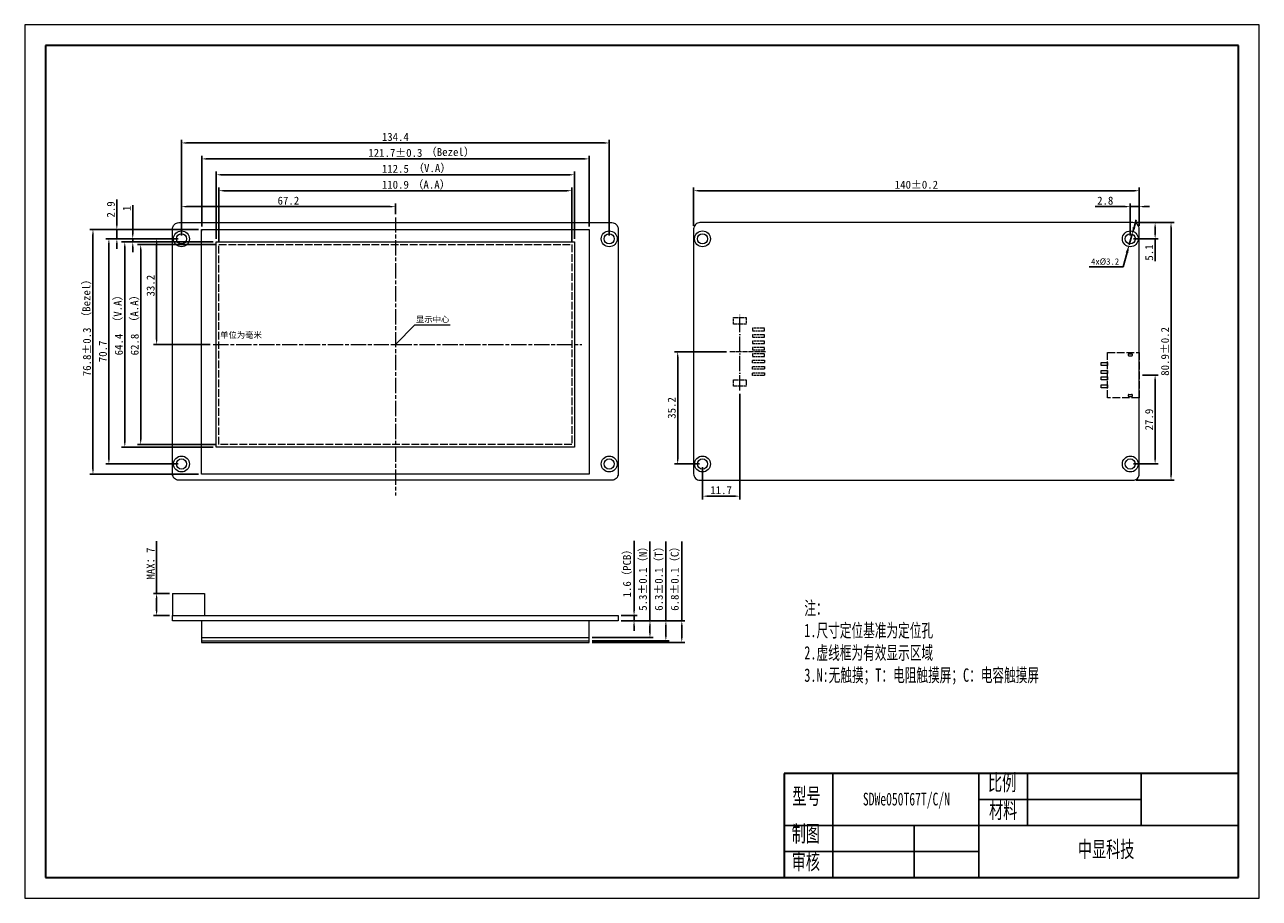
# Model space of a CAD drawing. Header units: millimetres. Extents: x 718 to 1106, y -3175 to -2901.
import ezdxf

# ---------------------------------------------------------------- set-up
doc = ezdxf.new("R2010")
doc.units = ezdxf.units.MM
doc.header["$LTSCALE"] = 0.2
for name, pattern in [('ACAD_ISO02W100', [15, 12, -3]), ('ACAD_ISO04W100', [30, 24, -3, 0, -3]), ('ACAD_ISO08W100', [36, 24, -3, 6, -3])]:
    doc.linetypes.add(name, pattern=pattern)
for name, color, linetype, lineweight in [('thick', 7, 'Continuous', 30), ('粗实线层', 7, 'Continuous', 35), ('细实线层', 7, 'Continuous', 18)]:
    doc.layers.add(name, color=color, linetype=linetype, lineweight=lineweight)
doc.layers.add('thin', color=7, linetype='Continuous')
doc.layers.add('虚线', color=7, linetype='ACAD_ISO02W100')
doc.styles.add('机械字体', font='txt', dxfattribs={"width": 0.67, "height": 5})
doc.dimstyles.new('ISO-25', dxfattribs={"dimtxt": 2.5, "dimasz": 1.6, "dimexe": 1, "dimexo": 1, "dimtad": 1, "dimtoh": 1, "dimdec": 1, "dimdsep": 46, "dimtxsty": 'Standard', "dimcen": 2.5, "dimadec": 0, "dimazin": 0, "dimtfac": 1, "dimtdec": 1, "dimtmove": 0, "dimatfit": 3, "dimfxl": 1, "dimlwd": -1, "dimlwe": -1, "dimarcsym": 0})
doc.dimstyles.new('副本 (2)ISO-25', dxfattribs={"dimtxt": 2.5, "dimasz": 1.6, "dimexe": 1, "dimexo": 1, "dimtad": 1, "dimdsep": 46, "dimtxsty": 'Standard', "dimcen": 2.5, "dimadec": 0, "dimazin": 0, "dimtfac": 1, "dimtmove": 0, "dimatfit": 3, "dimfxl": 1, "dimlwd": -1, "dimlwe": -1, "dimarcsym": 0})
doc.dimstyles.new('副本ISO-25', dxfattribs={"dimtxt": 2.5, "dimasz": 2.5, "dimexe": 1.25, "dimexo": 1, "dimtad": 1, "dimtoh": 1, "dimdsep": 46, "dimtxsty": 'Standard', "dimcen": 2.5, "dimadec": 0, "dimazin": 0, "dimtfac": 1, "dimtmove": 0, "dimatfit": 3, "dimfxl": 1, "dimarcsym": 0})

# ---------------------------------------------------------------- blocks, each defined once
blk = doc.blocks.new('*X43')
at = {"layer": '粗实线层'}
for p, q in [((-287, 200), (-287, -200)), ((287, 200), (-287, 200)), ((287, -200), (287, 200)), ((-287, -200), (287, -200))]:
    blk.add_line(p, q, dxfattribs=at)
at = {"layer": '细实线层'}
for p, q in [((297, 210), (-297, 210)), ((-297, 210), (-297, -210)), ((297, -210), (297, 210)), ((-297, -210), (297, -210))]:
    blk.add_line(p, q, dxfattribs=at)
blk = doc.blocks.new('*D44')
at = {"color": 0, "linetype": 'ByBlock', "lineweight": -2}
for p, q in [((773.1, -2965.28), (738.95, -2965.28)), ((773.1, -3042.08), (738.95, -3042.08))]:
    blk.add_line(p, q, dxfattribs=at)
at = {"color": 0, "lineweight": -2}
blk.add_line((739.95, -2966.88), (739.95, -3040.48), dxfattribs=at)
at = {"color": 0, "linetype": 'ByBlock'}
for points in [[(739.68, -2966.88), (740.21, -2966.88), (739.95, -2965.28)], [(739.68, -3040.48), (740.21, -3040.48), (739.95, -3042.08)]]:
    blk.add_solid(points, dxfattribs=at)
at = {"layer": 'Defpoints', "color": 0, "linetype": 'ByBlock'}
for p in [(774.1, -2965.28), (739.95, -3042.08), (774.1, -3042.08)]:
    blk.add_point(p, dxfattribs=at)
at = {"color": 0, "linetype": 'ByBlock', "lineweight": 0, "insert": (738.07, -3003.68), "char_height": 2.5, "attachment_point": 5, "rotation": 90}
blk.add_mtext('76.8±0.3', dxfattribs=at)
blk = doc.blocks.new('*D45')
at = {"color": 0, "linetype": 'ByBlock', "lineweight": -2}
for p, q in [((766.75, -2968.18), (743.95, -2968.18)), ((766.75, -3038.88), (743.95, -3038.88))]:
    blk.add_line(p, q, dxfattribs=at)
at = {"color": 0, "lineweight": -2}
blk.add_line((744.95, -2969.78), (744.95, -3037.28), dxfattribs=at)
at = {"color": 0, "linetype": 'ByBlock'}
for points in [[(744.68, -2969.78), (745.21, -2969.78), (744.95, -2968.18)], [(744.68, -3037.28), (745.21, -3037.28), (744.95, -3038.88)]]:
    blk.add_solid(points, dxfattribs=at)
at = {"layer": 'Defpoints', "color": 0, "linetype": 'ByBlock'}
for p in [(767.75, -2968.18), (744.95, -3038.88), (767.75, -3038.88)]:
    blk.add_point(p, dxfattribs=at)
at = {"color": 0, "linetype": 'ByBlock', "lineweight": 0, "insert": (743.07, -3003.53), "char_height": 2.5, "attachment_point": 5, "rotation": 90}
blk.add_mtext('70.7', dxfattribs=at)
blk = doc.blocks.new('*D46')
at = {"color": 0, "linetype": 'ByBlock', "lineweight": -2}
for p, q in [((747.45, -2963.68), (747.45, -2955.83)), ((773.1, -2965.28), (746.45, -2965.28)), ((747.45, -2968.18), (747.45, -2965.28)), ((766.75, -2968.18), (746.45, -2968.18)), ((747.45, -2969.78), (747.45, -2971.38))]:
    blk.add_line(p, q, dxfattribs=at)
at = {"color": 0, "linetype": 'ByBlock'}
for points in [[(747.18, -2963.68), (747.71, -2963.68), (747.45, -2965.28)], [(747.18, -2969.78), (747.71, -2969.78), (747.45, -2968.18)]]:
    blk.add_solid(points, dxfattribs=at)
at = {"layer": 'Defpoints', "color": 0, "linetype": 'ByBlock'}
for p in [(774.1, -2965.28), (747.45, -2968.18), (767.75, -2968.18)]:
    blk.add_point(p, dxfattribs=at)
at = {"color": 0, "linetype": 'ByBlock', "lineweight": 5, "insert": (745.57, -2958.96), "char_height": 2.5, "attachment_point": 5, "rotation": 90}
blk.add_mtext('2.9', dxfattribs=at)
blk = doc.blocks.new('*D52')
at = {"color": 0, "linetype": 'ByBlock', "lineweight": -2}
for p, q in [((778.5, -2969.98), (753.95, -2969.98)), ((754.95, -2971.58), (754.95, -3031.18)), ((778.5, -3032.78), (753.95, -3032.78))]:
    blk.add_line(p, q, dxfattribs=at)
at = {"color": 0, "linetype": 'ByBlock'}
for points in [[(754.68, -2971.58), (755.21, -2971.58), (754.95, -2969.98)], [(754.68, -3031.18), (755.21, -3031.18), (754.95, -3032.78)]]:
    blk.add_solid(points, dxfattribs=at)
at = {"layer": 'Defpoints', "color": 0, "linetype": 'ByBlock'}
for p in [(779.5, -2969.98), (754.95, -3032.78), (779.5, -3032.78)]:
    blk.add_point(p, dxfattribs=at)
at = {"color": 0, "linetype": 'ByBlock', "lineweight": 0, "insert": (753.07, -3001.38), "char_height": 2.5, "attachment_point": 5, "rotation": 90}
blk.add_mtext('62.8', dxfattribs=at)
blk = doc.blocks.new('*D53')
at = {"color": 0, "linetype": 'ByBlock', "lineweight": -2}
for p, q in [((779.5, -2968.98), (779.5, -2952.08)), ((781.1, -2953.08), (888.8, -2953.08)), ((890.4, -2968.98), (890.4, -2952.08))]:
    blk.add_line(p, q, dxfattribs=at)
at = {"color": 0, "linetype": 'ByBlock'}
for points in [[(781.1, -2952.82), (781.1, -2953.35), (779.5, -2953.08)], [(888.8, -2952.82), (888.8, -2953.35), (890.4, -2953.08)]]:
    blk.add_solid(points, dxfattribs=at)
at = {"layer": 'Defpoints', "color": 0, "linetype": 'ByBlock'}
for p in [(890.4, -2953.08), (779.5, -2969.98), (890.4, -2969.98)]:
    blk.add_point(p, dxfattribs=at)
at = {"color": 0, "linetype": 'ByBlock', "lineweight": 0, "insert": (834.95, -2951.21), "char_height": 2.5, "attachment_point": 5}
blk.add_mtext('110.9', dxfattribs=at)
blk = doc.blocks.new('*D54')
at = {"color": 0, "linetype": 'ByBlock', "lineweight": -2}
for p, q in [((766.75, -2968.18), (758.95, -2968.18)), ((776.74, -3001.38), (758.95, -3001.38))]:
    blk.add_line(p, q, dxfattribs=at)
at = {"color": 0, "lineweight": -2}
blk.add_line((759.95, -2969.78), (759.95, -2999.78), dxfattribs=at)
at = {"color": 0, "linetype": 'ByBlock'}
for points in [[(759.68, -2969.78), (760.21, -2969.78), (759.95, -2968.18)], [(759.68, -2999.78), (760.21, -2999.78), (759.95, -3001.38)]]:
    blk.add_solid(points, dxfattribs=at)
at = {"layer": 'Defpoints', "color": 0, "linetype": 'ByBlock'}
for p in [(767.75, -2968.18), (759.95, -3001.38), (777.74, -3001.38)]:
    blk.add_point(p, dxfattribs=at)
at = {"color": 0, "linetype": 'ByBlock', "lineweight": 0, "insert": (758.07, -2982.9), "char_height": 2.5, "attachment_point": 5, "rotation": 90}
blk.add_mtext('33.2', dxfattribs=at)
blk = doc.blocks.new('*D55')
at = {"color": 0, "linetype": 'ByBlock', "lineweight": -2}
for p, q in [((767.75, -2967.18), (767.75, -2957.08)), ((833.35, -2958.08), (769.35, -2958.08)), ((834.95, -2960.45), (834.95, -2957.08))]:
    blk.add_line(p, q, dxfattribs=at)
at = {"color": 0, "linetype": 'ByBlock'}
for points in [[(769.35, -2957.82), (769.35, -2958.35), (767.75, -2958.08)], [(833.35, -2957.82), (833.35, -2958.35), (834.95, -2958.08)]]:
    blk.add_solid(points, dxfattribs=at)
at = {"layer": 'Defpoints', "color": 0, "linetype": 'ByBlock'}
for p in [(767.75, -2958.08), (834.95, -2961.45), (767.75, -2968.18)]:
    blk.add_point(p, dxfattribs=at)
at = {"color": 0, "linetype": 'ByBlock', "lineweight": 0, "insert": (801.35, -2956.21), "char_height": 2.5, "attachment_point": 5}
blk.add_mtext('67.2', dxfattribs=at)
blk = doc.blocks.new('usb4')
at = {"layer": '虚线', "lineweight": 0}
for p, q in [((5492.02, -1468.15), (5492.87, -1468.15)), ((5492.02, -1468.75), (5492.87, -1468.75)), ((5492.02, -1480.95), (5492.87, -1480.95)), ((5492.02, -1481.55), (5492.87, -1481.55))]:
    blk.add_line(p, q, dxfattribs=at)
for points in [[(5485.24, -1467.7), (5495.24, -1467.7), (5495.24, -1482), (5485.24, -1482)], [(5483.24, -1470.9), (5485.24, -1470.9), (5485.24, -1471.8), (5483.24, -1471.8)], [(5483.24, -1473.4), (5485.24, -1473.4), (5485.24, -1474.3), (5483.24, -1474.3)], [(5483.24, -1475.4), (5485.24, -1475.4), (5485.24, -1476.3), (5483.24, -1476.3)], [(5483.24, -1477.9), (5485.24, -1477.9), (5485.24, -1478.8), (5483.24, -1478.8)]]:
    blk.add_lwpolyline(points, close=True, dxfattribs=at)
for centre, start, end in [((5492.02, -1468.45), 90, 270), ((5492.87, -1468.45), 270, 90), ((5492.02, -1481.25), 90, 270), ((5492.87, -1481.25), 270, 90)]:
    blk.add_arc(centre, 0.3, start, end, dxfattribs=at)
blk = doc.blocks.new('2.0-8')
at = {"linetype": 'ACAD_ISO04W100', "lineweight": 0, "ltscale": 0.3}
blk.add_line((1, 8.06), (1, -3.19), dxfattribs=at)
at = {"linetype": 'ACAD_ISO04W100', "lineweight": 0}
blk.add_line((-11.13, 0), (12.76, 0), dxfattribs=at)
at = {"layer": '虚线', "linetype": 'ACAD_ISO02W100', "lineweight": 0, "ltscale": 0.3}
for p, q in [((-6.4, 7.8), (-6.4, 4)), ((-5.6, 7.8), (-6.4, 7.8)), ((-5.6, 4), (-5.6, 7.8)), ((-4.4, 7.8), (-4.4, 4)), ((-3.6, 7.8), (-4.4, 7.8)), ((-3.6, 4), (-3.6, 7.8)), ((-2.4, 7.8), (-2.4, 4)), ((-1.6, 7.8), (-2.4, 7.8)), ((-1.6, 4), (-1.6, 7.8)), ((-0.4, 7.8), (0.4, 7.8)), ((-0.4, 4), (-0.4, 7.8)), ((0.4, 7.8), (0.4, 4)), ((1.6, 7.8), (2.4, 7.8)), ((1.6, 4), (1.6, 7.8)), ((2.4, 7.8), (2.4, 4)), ((3.6, 4), (3.6, 7.8)), ((3.6, 7.8), (4.4, 7.8)), ((4.4, 7.8), (4.4, 4)), ((5.6, 4), (5.6, 7.8)), ((5.6, 7.8), (6.4, 7.8)), ((6.4, 7.8), (6.4, 4)), ((7.6, 4), (7.6, 7.8)), ((7.6, 7.8), (8.4, 7.8)), ((8.4, 7.8), (8.4, 4)), ((-6.4, 4), (-5.6, 4)), ((-4.4, 4), (-3.6, 4)), ((-2.4, 4), (-1.6, 4)), ((0.4, 4), (-0.4, 4)), ((2.4, 4), (1.6, 4)), ((4.4, 4), (3.6, 4)), ((6.4, 4), (5.6, 4)), ((8.4, 4), (7.6, 4)), ((-7.75, 2), (-9.75, 2)), ((-9.75, 2), (-9.75, -2)), ((-7.75, -2), (-7.75, 2)), ((9.75, 2), (9.75, -2)), ((11.75, 2), (9.75, 2)), ((11.75, -2), (11.75, 2)), ((-9.75, -2), (-7.75, -2))]:
    blk.add_line(p, q, dxfattribs=at)
at = {"layer": '虚线', "lineweight": 0, "ltscale": 0.3}
blk.add_line((9.75, -2), (11.75, -2), dxfattribs=at)
blk = doc.blocks.new('*D47')
at = {"color": 0, "linetype": 'ByBlock', "lineweight": -2, "ltscale": 0.5}
for p, q in [((909.95, -3084.9), (909.95, -3063)), ((905.95, -3086.5), (910.95, -3086.5)), ((909.95, -3088.1), (909.95, -3086.5)), ((905.95, -3088.1), (910.95, -3088.1)), ((909.95, -3089.7), (909.95, -3091.3))]:
    blk.add_line(p, q, dxfattribs=at)
at = {"color": 0, "linetype": 'ByBlock', "ltscale": 0.5}
for points in [[(909.68, -3084.9), (910.21, -3084.9), (909.95, -3086.5)], [(909.68, -3089.7), (910.21, -3089.7), (909.95, -3088.1)]]:
    blk.add_solid(points, dxfattribs=at)
at = {"layer": 'Defpoints', "color": 0, "linetype": 'ByBlock', "ltscale": 0.5}
for p in [(904.95, -3086.5), (904.95, -3088.1), (909.95, -3088.1)]:
    blk.add_point(p, dxfattribs=at)
at = {"color": 0, "linetype": 'ByBlock', "lineweight": 0, "ltscale": 0.5, "insert": (907.89, -3072.43), "char_height": 2.5, "attachment_point": 5, "rotation": 90}
blk.add_mtext('1.6（PCB）', dxfattribs=at)
blk = doc.blocks.new('*D56')
at = {"color": 0, "lineweight": -2}
for p, q in [((759.95, -3079.5), (759.95, -3063.15)), ((759.95, -3084.9), (759.95, -3081.1))]:
    blk.add_line(p, q, dxfattribs=at)
at = {"color": 0, "linetype": 'ByBlock', "lineweight": -2}
for p, q in [((763.95, -3079.5), (758.95, -3079.5)), ((763.95, -3086.5), (758.95, -3086.5))]:
    blk.add_line(p, q, dxfattribs=at)
at = {"color": 0, "linetype": 'ByBlock'}
for points in [[(759.68, -3081.1), (760.21, -3081.1), (759.95, -3079.5)], [(759.68, -3084.9), (760.21, -3084.9), (759.95, -3086.5)]]:
    blk.add_solid(points, dxfattribs=at)
at = {"layer": 'Defpoints', "color": 0, "linetype": 'ByBlock'}
for p in [(764.95, -3079.5), (759.95, -3086.5), (764.95, -3086.5)]:
    blk.add_point(p, dxfattribs=at)
at = {"color": 0, "linetype": 'ByBlock', "lineweight": 0, "insert": (758.04, -3070.15), "char_height": 2.5, "attachment_point": 5, "rotation": 90}
blk.add_mtext('MAX：7', dxfattribs=at)
blk = doc.blocks.new('*D48')
at = {"color": 0, "linetype": 'ByBlock', "lineweight": -2, "ltscale": 0.5}
for p, q in [((914.95, -3088.1), (914.95, -3063.17)), ((905.95, -3088.1), (915.95, -3088.1)), ((914.95, -3091.8), (914.95, -3089.7)), ((896.8, -3093.4), (915.95, -3093.4))]:
    blk.add_line(p, q, dxfattribs=at)
at = {"color": 0, "linetype": 'ByBlock', "ltscale": 0.5}
for points in [[(914.68, -3089.7), (915.21, -3089.7), (914.95, -3088.1)], [(914.68, -3091.8), (915.21, -3091.8), (914.95, -3093.4)]]:
    blk.add_solid(points, dxfattribs=at)
at = {"layer": 'Defpoints', "color": 0, "linetype": 'ByBlock', "ltscale": 0.5}
for p in [(904.95, -3088.1), (895.8, -3093.4), (914.95, -3093.4)]:
    blk.add_point(p, dxfattribs=at)
at = {"color": 0, "linetype": 'ByBlock', "lineweight": 0, "ltscale": 0.5, "insert": (912.89, -3074.07), "char_height": 2.5, "attachment_point": 5, "rotation": 90}
blk.add_mtext('5.3±0.1（N）', dxfattribs=at)
blk = doc.blocks.new('*D49')
at = {"color": 0, "linetype": 'ByBlock', "lineweight": -2, "ltscale": 0.5}
for p, q in [((919.95, -3088.1), (919.95, -3063.17)), ((905.95, -3088.1), (920.95, -3088.1)), ((919.95, -3092.8), (919.95, -3089.7)), ((896.8, -3094.4), (920.95, -3094.4))]:
    blk.add_line(p, q, dxfattribs=at)
at = {"color": 0, "linetype": 'ByBlock', "ltscale": 0.5}
for points in [[(919.68, -3089.7), (920.21, -3089.7), (919.95, -3088.1)], [(919.68, -3092.8), (920.21, -3092.8), (919.95, -3094.4)]]:
    blk.add_solid(points, dxfattribs=at)
at = {"layer": 'Defpoints', "color": 0, "linetype": 'ByBlock', "ltscale": 0.5}
for p in [(904.95, -3088.1), (895.8, -3094.4), (919.95, -3094.4)]:
    blk.add_point(p, dxfattribs=at)
at = {"color": 0, "linetype": 'ByBlock', "lineweight": 0, "ltscale": 0.5, "insert": (917.89, -3074.07), "char_height": 2.5, "attachment_point": 5, "rotation": 90}
blk.add_mtext('6.3±0.1（T）', dxfattribs=at)
blk = doc.blocks.new('*D50')
at = {"color": 0, "linetype": 'ByBlock', "lineweight": -2, "ltscale": 0.5}
for p, q in [((924.95, -3088.1), (924.95, -3063.17)), ((905.95, -3088.1), (925.95, -3088.1)), ((924.95, -3093.3), (924.95, -3089.7)), ((896.8, -3094.9), (925.95, -3094.9))]:
    blk.add_line(p, q, dxfattribs=at)
at = {"color": 0, "linetype": 'ByBlock', "ltscale": 0.5}
for points in [[(924.68, -3089.7), (925.21, -3089.7), (924.95, -3088.1)], [(924.68, -3093.3), (925.21, -3093.3), (924.95, -3094.9)]]:
    blk.add_solid(points, dxfattribs=at)
at = {"layer": 'Defpoints', "color": 0, "linetype": 'ByBlock', "ltscale": 0.5}
for p in [(904.95, -3088.1), (895.8, -3094.9), (924.95, -3094.9)]:
    blk.add_point(p, dxfattribs=at)
at = {"color": 0, "linetype": 'ByBlock', "lineweight": 0, "ltscale": 0.5, "insert": (922.89, -3074.07), "char_height": 2.5, "attachment_point": 5, "rotation": 90}
blk.add_mtext('6.8±0.1（C）', dxfattribs=at)
blk = doc.blocks.new('*D57')
at = {"color": 0, "linetype": 'ByBlock', "lineweight": -2}
for p, q in [((774.1, -2964.28), (774.1, -2942.08)), ((775.7, -2943.08), (894.2, -2943.08)), ((895.8, -2964.28), (895.8, -2942.08))]:
    blk.add_line(p, q, dxfattribs=at)
at = {"color": 0, "linetype": 'ByBlock'}
for points in [[(775.7, -2942.82), (775.7, -2943.35), (774.1, -2943.08)], [(894.2, -2942.82), (894.2, -2943.35), (895.8, -2943.08)]]:
    blk.add_solid(points, dxfattribs=at)
at = {"layer": 'Defpoints', "color": 0, "linetype": 'ByBlock'}
for p in [(895.8, -2943.08), (774.1, -2965.28), (895.8, -2965.28)]:
    blk.add_point(p, dxfattribs=at)
at = {"color": 0, "linetype": 'ByBlock', "lineweight": 0, "insert": (834.95, -2941.21), "char_height": 2.5, "attachment_point": 5}
blk.add_mtext('121.7±0.3', dxfattribs=at)
blk = doc.blocks.new('*D58')
at = {"color": 0, "linetype": 'ByBlock', "lineweight": -2}
for p, q in [((767.75, -2967.18), (767.75, -2937.08)), ((769.35, -2938.08), (900.55, -2938.08)), ((902.15, -2967.18), (902.15, -2937.08))]:
    blk.add_line(p, q, dxfattribs=at)
at = {"color": 0, "linetype": 'ByBlock'}
for points in [[(769.35, -2937.82), (769.35, -2938.35), (767.75, -2938.08)], [(900.55, -2937.82), (900.55, -2938.35), (902.15, -2938.08)]]:
    blk.add_solid(points, dxfattribs=at)
at = {"layer": 'Defpoints', "color": 0, "linetype": 'ByBlock'}
for p in [(902.15, -2938.08), (767.75, -2968.18), (902.15, -2968.18)]:
    blk.add_point(p, dxfattribs=at)
at = {"color": 0, "linetype": 'ByBlock', "lineweight": 0, "insert": (834.95, -2936.21), "char_height": 2.5, "attachment_point": 5}
blk.add_mtext('134.4', dxfattribs=at)
blk = doc.blocks.new('*D59')
at = {"color": 0, "linetype": 'ByBlock', "lineweight": -2}
for p, q in [((778.7, -2968.18), (778.7, -2947.08)), ((891.2, -2968.18), (891.2, -2947.08)), ((780.3, -2948.08), (889.6, -2948.08))]:
    blk.add_line(p, q, dxfattribs=at)
at = {"color": 0, "linetype": 'ByBlock'}
for points in [[(780.3, -2947.82), (780.3, -2948.35), (778.7, -2948.08)], [(889.6, -2947.82), (889.6, -2948.35), (891.2, -2948.08)]]:
    blk.add_solid(points, dxfattribs=at)
at = {"layer": 'Defpoints', "color": 0, "linetype": 'ByBlock'}
for p in [(891.2, -2948.08), (778.7, -2969.18), (891.2, -2969.18)]:
    blk.add_point(p, dxfattribs=at)
at = {"color": 0, "linetype": 'ByBlock', "lineweight": 0, "insert": (834.95, -2946.21), "char_height": 2.5, "attachment_point": 5}
blk.add_mtext('112.5', dxfattribs=at)
blk = doc.blocks.new('*D60')
at = {"color": 0, "linetype": 'ByBlock', "lineweight": -2}
for p, q in [((777.7, -2969.18), (748.95, -2969.18)), ((777.7, -3033.58), (748.95, -3033.58))]:
    blk.add_line(p, q, dxfattribs=at)
at = {"color": 0, "lineweight": -2}
blk.add_line((749.95, -2970.78), (749.95, -3031.98), dxfattribs=at)
at = {"color": 0, "linetype": 'ByBlock'}
for points in [[(749.68, -2970.78), (750.21, -2970.78), (749.95, -2969.18)], [(749.68, -3031.98), (750.21, -3031.98), (749.95, -3033.58)]]:
    blk.add_solid(points, dxfattribs=at)
at = {"layer": 'Defpoints', "color": 0, "linetype": 'ByBlock'}
for p in [(778.7, -2969.18), (749.95, -3033.58), (778.7, -3033.58)]:
    blk.add_point(p, dxfattribs=at)
at = {"color": 0, "linetype": 'ByBlock', "lineweight": 0, "insert": (748.07, -3001.38), "char_height": 2.5, "attachment_point": 5, "rotation": 90}
blk.add_mtext('64.4', dxfattribs=at)
blk = doc.blocks.new('*D61')
at = {"color": 0, "linetype": 'ByBlock', "lineweight": -2}
for p, q in [((943.16, -3016.81), (943.16, -3049.98)), ((931.46, -3039.88), (931.46, -3049.98))]:
    blk.add_line(p, q, dxfattribs=at)
at = {"color": 0, "lineweight": -2}
blk.add_line((933.06, -3048.98), (941.56, -3048.98), dxfattribs=at)
at = {"color": 0, "linetype": 'ByBlock'}
for points in [[(933.06, -3048.72), (933.06, -3049.25), (931.46, -3048.98)], [(941.56, -3048.72), (941.56, -3049.25), (943.16, -3048.98)]]:
    blk.add_solid(points, dxfattribs=at)
at = {"layer": 'Defpoints', "color": 0, "linetype": 'ByBlock'}
for p in [(943.16, -3015.81), (931.46, -3038.88), (943.16, -3048.98)]:
    blk.add_point(p, dxfattribs=at)
at = {"color": 0, "linetype": 'ByBlock', "lineweight": 0, "insert": (937.31, -3047.11), "char_height": 2.5, "attachment_point": 5}
blk.add_mtext('11.7', dxfattribs=at)
blk = doc.blocks.new('*D62')
at = {"color": 0, "linetype": 'ByBlock', "lineweight": -2}
for p, q in [((938.97, -3003.68), (922.66, -3003.68)), ((930.46, -3038.88), (922.66, -3038.88))]:
    blk.add_line(p, q, dxfattribs=at)
at = {"color": 0, "lineweight": -2}
blk.add_line((923.66, -3005.28), (923.66, -3037.28), dxfattribs=at)
at = {"color": 0, "linetype": 'ByBlock'}
for points in [[(923.39, -3005.28), (923.93, -3005.28), (923.66, -3003.68)], [(923.39, -3037.28), (923.93, -3037.28), (923.66, -3038.88)]]:
    blk.add_solid(points, dxfattribs=at)
at = {"layer": 'Defpoints', "color": 0, "linetype": 'ByBlock'}
for p in [(939.97, -3003.68), (923.66, -3038.88), (931.46, -3038.88)]:
    blk.add_point(p, dxfattribs=at)
at = {"color": 0, "linetype": 'ByBlock', "lineweight": 0, "insert": (921.79, -3021.28), "char_height": 2.5, "attachment_point": 5, "rotation": 90}
blk.add_mtext('35.2', dxfattribs=at)
blk = doc.blocks.new('*D63')
at = {"color": 0, "linetype": 'ByBlock', "lineweight": -2}
for p, q in [((1069.66, -3010.98), (1074.66, -3010.98)), ((1066.86, -3038.88), (1074.66, -3038.88))]:
    blk.add_line(p, q, dxfattribs=at)
at = {"color": 0, "lineweight": -2}
blk.add_line((1073.66, -3012.58), (1073.66, -3037.28), dxfattribs=at)
at = {"color": 0, "linetype": 'ByBlock'}
for points in [[(1073.39, -3012.58), (1073.93, -3012.58), (1073.66, -3010.98)], [(1073.39, -3037.28), (1073.93, -3037.28), (1073.66, -3038.88)]]:
    blk.add_solid(points, dxfattribs=at)
at = {"layer": 'Defpoints', "color": 0, "linetype": 'ByBlock'}
for p in [(1068.66, -3010.98), (1065.86, -3038.88), (1073.66, -3038.88)]:
    blk.add_point(p, dxfattribs=at)
at = {"color": 0, "linetype": 'ByBlock', "lineweight": 0, "insert": (1071.79, -3024.93), "char_height": 2.5, "attachment_point": 5, "rotation": 90}
blk.add_mtext('27.9', dxfattribs=at)
blk = doc.blocks.new('*D64')
at = {"color": 0, "linetype": 'ByBlock', "lineweight": -2}
for p, q in [((1067.66, -2963.08), (1079.66, -2963.08)), ((1067.66, -3043.98), (1079.66, -3043.98))]:
    blk.add_line(p, q, dxfattribs=at)
at = {"color": 0, "lineweight": -2}
blk.add_line((1078.66, -2964.68), (1078.66, -3042.38), dxfattribs=at)
at = {"color": 0, "linetype": 'ByBlock'}
for points in [[(1078.39, -2964.68), (1078.93, -2964.68), (1078.66, -2963.08)], [(1078.39, -3042.38), (1078.93, -3042.38), (1078.66, -3043.98)]]:
    blk.add_solid(points, dxfattribs=at)
at = {"layer": 'Defpoints', "color": 0, "linetype": 'ByBlock'}
for p in [(1066.66, -2963.08), (1066.66, -3043.98), (1078.66, -3043.98)]:
    blk.add_point(p, dxfattribs=at)
at = {"color": 0, "linetype": 'ByBlock', "lineweight": 0, "insert": (1076.79, -3003.53), "char_height": 2.5, "attachment_point": 5, "rotation": 90}
blk.add_mtext('80.9±0.2', dxfattribs=at)
blk = doc.blocks.new('*D65')
at = {"color": 0, "linetype": 'ByBlock', "lineweight": -2}
for p, q in [((1067.66, -2963.08), (1074.66, -2963.08)), ((1066.86, -2968.18), (1074.66, -2968.18))]:
    blk.add_line(p, q, dxfattribs=at)
at = {"color": 0, "lineweight": -2}
for p, q in [((1073.66, -2964.68), (1073.66, -2966.58)), ((1073.66, -2968.18), (1073.66, -2975.2))]:
    blk.add_line(p, q, dxfattribs=at)
at = {"color": 0, "linetype": 'ByBlock'}
for points in [[(1073.39, -2964.68), (1073.93, -2964.68), (1073.66, -2963.08)], [(1073.39, -2966.58), (1073.93, -2966.58), (1073.66, -2968.18)]]:
    blk.add_solid(points, dxfattribs=at)
at = {"layer": 'Defpoints', "color": 0, "linetype": 'ByBlock'}
for p in [(1066.66, -2963.08), (1065.86, -2968.18), (1073.66, -2968.18)]:
    blk.add_point(p, dxfattribs=at)
at = {"color": 0, "linetype": 'ByBlock', "lineweight": 5, "insert": (1071.79, -2972.49), "char_height": 2.5, "attachment_point": 5, "rotation": 90}
blk.add_mtext('5.1', dxfattribs=at)
blk = doc.blocks.new('*D66')
at = {"color": 0, "linetype": 'ByBlock', "lineweight": -2}
for p, q in [((928.66, -2964.08), (928.66, -2952.08)), ((1068.66, -2964.08), (1068.66, -2952.08))]:
    blk.add_line(p, q, dxfattribs=at)
at = {"color": 0, "lineweight": -2}
blk.add_line((930.26, -2953.08), (1067.06, -2953.08), dxfattribs=at)
at = {"color": 0, "linetype": 'ByBlock'}
for points in [[(930.26, -2952.82), (930.26, -2953.35), (928.66, -2953.08)], [(1067.06, -2952.82), (1067.06, -2953.35), (1068.66, -2953.08)]]:
    blk.add_solid(points, dxfattribs=at)
at = {"layer": 'Defpoints', "color": 0, "linetype": 'ByBlock'}
for p in [(1068.66, -2953.08), (928.66, -2965.08), (1068.66, -2965.08)]:
    blk.add_point(p, dxfattribs=at)
at = {"color": 0, "linetype": 'ByBlock', "lineweight": 0, "insert": (998.66, -2951.21), "char_height": 2.5, "attachment_point": 5}
blk.add_mtext('140±0.2', dxfattribs=at)
blk = doc.blocks.new('*D67')
at = {"color": 0, "lineweight": -2}
for p, q in [((1064.26, -2958.08), (1054.85, -2958.08)), ((1068.66, -2958.08), (1065.86, -2958.08)), ((1070.26, -2958.08), (1071.86, -2958.08))]:
    blk.add_line(p, q, dxfattribs=at)
at = {"color": 0, "linetype": 'ByBlock', "lineweight": -2}
for p, q in [((1065.86, -2967.18), (1065.86, -2957.08)), ((1068.66, -2964.08), (1068.66, -2957.08))]:
    blk.add_line(p, q, dxfattribs=at)
at = {"color": 0, "linetype": 'ByBlock'}
for points in [[(1064.26, -2957.82), (1064.26, -2958.35), (1065.86, -2958.08)], [(1070.26, -2957.82), (1070.26, -2958.35), (1068.66, -2958.08)]]:
    blk.add_solid(points, dxfattribs=at)
at = {"layer": 'Defpoints', "color": 0, "linetype": 'ByBlock'}
for p in [(1068.66, -2958.08), (1068.66, -2965.08), (1065.86, -2968.18)]:
    blk.add_point(p, dxfattribs=at)
at = {"color": 0, "linetype": 'ByBlock', "lineweight": 0, "insert": (1057.98, -2956.21), "char_height": 2.5, "attachment_point": 5}
blk.add_mtext('2.8', dxfattribs=at)
blk = doc.blocks.new('*D68')
at = {"color": 0, "linetype": 'ByBlock', "lineweight": -2}
for p, q in [((752.45, -2966.58), (752.45, -2957.59)), ((766.75, -2968.18), (751.45, -2968.18)), ((777.7, -2969.18), (751.45, -2969.18)), ((752.45, -2969.18), (752.45, -2968.18)), ((752.45, -2970.78), (752.45, -2972.38))]:
    blk.add_line(p, q, dxfattribs=at)
at = {"color": 0, "linetype": 'ByBlock'}
for points in [[(752.18, -2966.58), (752.71, -2966.58), (752.45, -2968.18)], [(752.18, -2970.78), (752.71, -2970.78), (752.45, -2969.18)]]:
    blk.add_solid(points, dxfattribs=at)
at = {"layer": 'Defpoints', "color": 0, "linetype": 'ByBlock'}
for p in [(752.45, -2968.18), (767.75, -2968.18), (778.7, -2969.18)]:
    blk.add_point(p, dxfattribs=at)
at = {"color": 0, "linetype": 'ByBlock', "lineweight": 5, "insert": (750.57, -2958.63), "char_height": 2.5, "attachment_point": 5, "rotation": 90}
blk.add_mtext('1', dxfattribs=at)
blk = doc.blocks.new('*D51')
at = {"color": 0, "linetype": 'ByBlock', "lineweight": -2, "ltscale": 0.5}
for p, q in [((1067.04, -2964.62), (1067.72, -2962.21)), ((1066.37, -2967.02), (1065.5, -2970.11)), ((1063.57, -2976.98), (1064.83, -2972.51)), ((1052.95, -2976.98), (1063.57, -2976.98))]:
    blk.add_line(p, q, dxfattribs=at)
at = {"color": 0, "linetype": 'ByBlock', "ltscale": 0.5}
for points in [[(1066.64, -2964.51), (1067.44, -2964.73), (1066.37, -2967.02)], [(1064.43, -2972.4), (1065.23, -2972.63), (1065.5, -2970.11)]]:
    blk.add_solid(points, dxfattribs=at)
at = {"layer": 'Defpoints', "color": 0, "linetype": 'ByBlock', "ltscale": 0.5}
for p in [(1066.37, -2967.02), (1065.5, -2970.11)]:
    blk.add_point(p, dxfattribs=at)
at = {"color": 0, "linetype": 'ByBlock', "lineweight": 0, "ltscale": 0.5, "insert": (1057.95, -2975.36), "char_height": 2, "attachment_point": 5}
blk.add_mtext('4x%%c3.2', dxfattribs=at)

msp = doc.modelspace()

# ---------------------------------------------------------------- linework, layer by layer
at = {"linetype": 'ACAD_ISO08W100', "lineweight": 5}
for p, q in [((834.947, -2961.445), (834.947, -3048.787)), ((777.739, -3001.378), (893.524, -3001.337))]:
    msp.add_line(p, q, dxfattribs=at)
at = {"lineweight": 5}
for p, q in [((774.097, -2965.282), (774.097, -2965.782)), ((834.947, -3001.377), (841.112, -2995.219)), ((841.112, -2995.219), (852.189, -2995.219)), ((895.797, -3042.082), (891.597, -3042.082)), ((764.947, -3079.496), (774.947, -3079.496)), ((764.947, -3079.496), (764.947, -3086.496)), ((774.947, -3079.496), (774.947, -3086.496)), ((764.947, -3086.496), (904.947, -3086.496)), ((764.947, -3088.096), (764.947, -3086.496)), ((904.947, -3086.496), (904.947, -3088.096)), ((904.947, -3088.096), (764.947, -3088.096)), ((774.097, -3088.096), (774.097, -3093.396)), ((895.797, -3093.396), (895.797, -3088.096)), ((774.097, -3093.396), (895.797, -3093.396)), ((774.097, -3093.396), (774.097, -3094.396)), ((774.097, -3093.396), (774.097, -3094.896)), ((774.097, -3094.396), (895.797, -3094.396)), ((774.097, -3094.896), (895.797, -3094.896)), ((895.797, -3094.396), (895.797, -3093.396)), ((895.797, -3094.896), (895.797, -3094.396))]:
    msp.add_line(p, q, dxfattribs=at)
for p in [(957.147, -3136.083), (792.053, -3168.704)]:
    msp.add_line(p, (957.147, -3168.704))
at = {"lineweight": -3}
msp.add_line((972.439, -3152.393), (972.439, -3136.083), dxfattribs=at)
at = {"lineweight": 5}
for points in [[(766.947, -2963.082), (902.947, -2963.082, -0.4142136), (904.947, -2965.082), (904.947, -3041.982, -0.4142136), (902.947, -3043.982), (766.947, -3043.982, -0.4142136), (764.947, -3041.982), (764.947, -2965.082, -0.4142136)], [(1066.661, -2963.082), (930.661, -2963.082, 0.4142136), (928.661, -2965.082), (928.661, -3041.982, 0.4142136), (930.661, -3043.982), (1066.661, -3043.982, 0.4142136), (1068.661, -3041.982), (1068.661, -2965.082, 0.4142136)]]:
    msp.add_lwpolyline(points, format="xyb", close=True, dxfattribs=at)
for points in [[(774.097, -2965.282), (895.797, -2965.282), (895.797, -3042.082), (774.097, -3042.082)], [(891.197, -3033.577), (778.697, -3033.577), (778.697, -2969.177), (891.197, -2969.177)]]:
    msp.add_lwpolyline(points, close=True, dxfattribs=at)
at = {"color": 1, "linetype": 'ACAD_ISO02W100', "lineweight": 5}
msp.add_lwpolyline([(779.497, -2969.977), (890.397, -2969.977), (890.397, -3032.777), (779.497, -3032.777)], close=True, dxfattribs=at)
at = {"lineweight": 5}
for centre, radius in [((767.747, -2968.182), 2.5), ((767.747, -2968.182), 1.6), ((902.147, -2968.182), 2.5), ((902.147, -2968.182), 1.6), ((931.461, -2968.182), 2.5), ((931.461, -2968.182), 1.6), ((1065.861, -2968.182), 2.5), ((1065.861, -2968.182), 1.6), ((767.747, -3038.882), 2.5), ((902.147, -3038.882), 2.5), ((931.461, -3038.882), 2.5), ((1065.861, -3038.882), 2.5), ((767.747, -3038.882), 1.6), ((902.147, -3038.882), 1.6), ((931.461, -3038.882), 1.6), ((1065.861, -3038.882), 1.6)]:
    msp.add_circle(centre, radius, dxfattribs=at)
at = {"layer": 'thick'}
for p, q in [((1099.865, -3136.083), (957.147, -3136.083)), ((957.147, -3136.083), (957.147, -3168.704)), ((957.147, -3136.083), (957.147, -3168.704)), ((1099.865, -3168.704), (1099.865, -3136.083)), ((957.147, -3168.704), (1099.865, -3168.704))]:
    msp.add_line(p, q, dxfattribs=at)
at = {"layer": 'thin'}
for p, q in [((1018.312, -3136.083), (1018.312, -3168.704)), ((1033.603, -3136.083), (1033.603, -3152.393)), ((1069.283, -3152.393), (1069.283, -3136.083)), ((1069.283, -3144.238), (1018.312, -3144.238)), ((1099.865, -3152.393), (957.147, -3152.393)), ((972.439, -3152.393), (972.439, -3168.704)), ((997.924, -3152.393), (997.924, -3168.704)), ((1018.312, -3160.549), (957.147, -3160.549))]:
    msp.add_line(p, q, dxfattribs=at)

# ---------------------------------------------------------------- block references
at = {"lineweight": 5, "xscale": -1, "rotation": 270}
msp.add_blockref('2.0-8', (943.161, -3004.682), dxfattribs=at)
at = {"layer": '粗实线层', "lineweight": -3, "xscale": 0.6530298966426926, "yscale": 0.6530298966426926, "zscale": 0.6530298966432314}
msp.add_blockref('*X43', (912.446, -3038.098), dxfattribs=at)
at = {"layer": '虚线', "lineweight": 5}
msp.add_blockref('usb4', (-4426.579, -1536.13), dxfattribs=at)

# ---------------------------------------------------------------- texts
at = {"color": 0, "linetype": 'ByBlock', "lineweight": 5, "char_height": 2.5, "attachment_point": 1}
for s, insert, width in [('{\\fSimSun|b0|i0|c134|p2;（Bezel）}', (844.545, -2939.681), 16.30181), ('{\\fSimSun|b0|i0|c134|p2;（V.A）}', (840.555, -2944.736), 17.30909), ('{\\fSimSun|b0|i0|c134|p2;\\C1;（A.A）}', (840.364, -2949.918), 16.30181)]:
    msp.add_mtext(s, dxfattribs=dict(at, insert=insert, width=width))
at = {"color": 0, "linetype": 'ByBlock', "lineweight": 5, "char_height": 2.5, "attachment_point": 1, "rotation": 90}
for s, insert, width in [('{\\fSimSun|b0|i0|c134|p2;（Bezel）}', (736.627, -2994.51), 16.39388), ('{\\fSimSun|b0|i0|c134|p2;（V.A）}', (746.473, -2996.062), 18.40506)]:
    msp.add_mtext(s, dxfattribs=dict(at, insert=insert, width=width))
at = {"color": 1, "linetype": 'ByBlock', "lineweight": 5, "insert": (751.682, -2996.03), "char_height": 2.5, "width": 16.39388, "attachment_point": 1, "rotation": 90}
msp.add_mtext('{\\fSimSun|b0|i0|c134|p2;（A.A）}', dxfattribs=at)
at = {"lineweight": 5, "char_height": 1.875, "attachment_point": 1}
for s, insert, width in [('{\\fSimSun|b0|i0|c134|p2;显示中心}', (841.429, -2992.553), 16.30181), ('{\\fSimSun|b0|i0|c134|p2;单位为毫米}', (779.901, -2997.438), 35.99924)]:
    msp.add_mtext(s, dxfattribs=dict(at, insert=insert, width=width))
at = {"layer": 'thick', "lineweight": 5, "insert": (963.436, -3082.027), "char_height": 4.20508, "width": 100.81332, "attachment_point": 1, "style": '机械字体'}
msp.add_mtext('注：\\P1.尺寸定位基准为定位孔\\P2.虚线框为有效显示区域\\P3.N:无触摸；T：电阻触摸屏；C：电容触摸屏', dxfattribs=at)
at = {"layer": 'thick', "attachment_point": 1, "style": '机械字体'}
for s, insert, char_height, width in [('比例', (1021.149, -3136.321), 5.0971, 12.94837), ('型号', (959.717, -3140.608), 5.0971, 12.94837), ('SDW{\\fSimSun|b1|i0|c134|p2;e}050T67T/C/N', (981.848, -3142.085), 4, 24.72278), ('材料', (1021.484, -3145.027), 5.0971, 12.94837), ('制图', (959.49, -3152.393), 5.0971, 12.94837), ('中显科技', (1049.379, -3157.291), 5.0971, 28.36201), ('审核', (959.49, -3161.099), 5.0971, 12.94837)]:
    msp.add_mtext(s, dxfattribs=dict(at, insert=insert, char_height=char_height, width=width))

# ---------------------------------------------------------------- dimensions: what is measured, and where the dimension line sits
at = {"color": 0, "linetype": 'ByBlock', "lineweight": 0}
for base, p1, p2, picture, middle in [((902.147, -2938.082), (767.747, -2968.182), (902.147, -2968.182), '*D58', (834.947, -2938.082)), ((891.197, -2948.082), (778.697, -2969.177), (891.197, -2969.177), '*D59', (834.947, -2948.082)), ((767.747, -2958.082), (834.947, -2961.445), (767.747, -2968.182), '*D55', (801.347, -2958.082)), ((1068.661, -2958.082), (1065.861, -2968.182), (1068.661, -2965.082), '*D67', (1057.977, -2958.082))]:
    dim = msp.add_linear_dim(base=base, p1=p1, p2=p2, dimstyle='ISO-25', override={"dimlwd": 65534, "dimlwe": 65534}, dxfattribs=at)
    dim.commit()
    dim.dimension.update_dxf_attribs({"geometry": picture, "text_midpoint": middle, "dimtype": 160})
for base, p1, p2, text, picture, middle in [((895.797, -2943.082), (774.097, -2965.282), (895.797, -2965.282), '121.7±0.3', '*D57', (834.947, -2943.082)), ((1068.661, -2953.082), (928.661, -2965.082), (1068.661, -2965.082), '140±0.2', '*D66', (998.661, -2953.082))]:
    dim = msp.add_linear_dim(base=base, p1=p1, p2=p2, text=text, dimstyle='ISO-25', override={"dimlwd": 65534, "dimlwe": 65534}, dxfattribs=at)
    dim.commit()
    dim.dimension.update_dxf_attribs({"geometry": picture, "text_midpoint": middle, "dimtype": 160})
at = {"color": 1, "linetype": 'ByBlock', "lineweight": 0}
dim = msp.add_linear_dim(base=(890.397, -2953.082), p1=(779.497, -2969.977), p2=(890.397, -2969.977), dimstyle='ISO-25', override={"dimlwd": 65534, "dimlwe": 65534}, dxfattribs=at)
dim.commit()
dim.dimension.update_dxf_attribs({"geometry": '*D53', "text_midpoint": (834.947, -2953.082), "dimtype": 160})
at = {"color": 0, "linetype": 'ByBlock', "lineweight": 5}
for base, p1, p2, picture, middle in [((747.447, -2968.182), (774.097, -2965.282), (767.747, -2968.182), '*D46', (747.447, -2958.957)), ((752.447344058, -2968.18196566), (778.697344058, -2969.17696566), (767.747344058, -2968.18196566), '*D68', (752.447344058, -2958.63196566))]:
    dim = msp.add_linear_dim(base=base, p1=p1, p2=p2, angle=90, dimstyle='副本 (2)ISO-25', override={"dimlwd": 65534, "dimlwe": 65534}, dxfattribs=at)
    dim.commit()
    dim.dimension.update_dxf_attribs({"geometry": picture, "text_midpoint": middle, "dimtype": 160})
at = {"color": 0, "linetype": 'ByBlock', "lineweight": 0, "ltscale": 0.5}
dim = msp.add_diameter_dim_2p(p1=(1066.367, -2967.025), p2=(1065.503, -2970.106), text='4x%%c3.2', dimstyle='副本ISO-25', override={"dimtxt": 2}, dxfattribs=at)
dim.commit()
dim.dimension.update_dxf_attribs({"geometry": '*D51', "text_midpoint": (1057.95, -2976.984), "dimtype": 163})
at = {"color": 0, "linetype": 'ByBlock', "lineweight": 5}
dim = msp.add_linear_dim(base=(1073.661, -2968.182), p1=(1066.661, -2963.082), p2=(1065.861, -2968.182), angle=90, dimstyle='副本 (2)ISO-25', override={"dimlwd": 65534, "dimlwe": 65534}, dxfattribs=at)
dim.commit()
dim.dimension.update_dxf_attribs({"geometry": '*D65', "text_midpoint": (1071.786, -2972.49)})
at = {"color": 0, "linetype": 'ByBlock', "lineweight": 0}
for base, p1, p2, text, dimstyle, picture, middle in [((1078.661, -3043.982), (1066.661, -2963.082), (1066.661, -3043.982), '80.9±0.2', 'ISO-25', '*D64', (1078.661, -3003.532)), ((739.947, -3042.082), (774.097, -2965.282), (774.097, -3042.082), '76.8±0.3', 'ISO-25', '*D44', (739.947, -3003.682)), ((759.947, -3086.496), (764.947, -3079.496), (764.947, -3086.496), 'MAX：7', '副本 (2)ISO-25', '*D56', (759.947, -3070.151))]:
    dim = msp.add_linear_dim(base=base, p1=p1, p2=p2, angle=90, text=text, dimstyle=dimstyle, override={"dimlwd": 65534, "dimlwe": 65534}, dxfattribs=at)
    dim.commit()
    dim.dimension.update_dxf_attribs({"geometry": picture, "text_midpoint": middle, "dimtype": 160})
for base, p1, p2, picture, middle in [((744.947, -3038.882), (767.747, -2968.182), (767.747, -3038.882), '*D45', (744.947, -3003.532)), ((749.947, -3033.577), (778.697, -2969.177), (778.697, -3033.577), '*D60', (749.947, -3001.377)), ((759.947, -3001.378), (767.747, -2968.182), (777.739, -3001.378), '*D54', (759.947, -2982.904)), ((1073.661, -3038.882), (1068.661, -3010.982), (1065.861, -3038.882), '*D63', (1073.661, -3024.932))]:
    dim = msp.add_linear_dim(base=base, p1=p1, p2=p2, angle=90, dimstyle='ISO-25', override={"dimlwd": 65534, "dimlwe": 65534}, dxfattribs=at)
    dim.commit()
    dim.dimension.update_dxf_attribs({"geometry": picture, "text_midpoint": middle, "dimtype": 160})
at = {"color": 1, "linetype": 'ByBlock', "lineweight": 0}
dim = msp.add_linear_dim(base=(754.947, -3032.777), p1=(779.497, -2969.977), p2=(779.497, -3032.777), angle=90, dimstyle='ISO-25', override={"dimlwd": 65534, "dimlwe": 65534}, dxfattribs=at)
dim.commit()
dim.dimension.update_dxf_attribs({"geometry": '*D52', "text_midpoint": (754.947, -3001.377), "dimtype": 160})
at = {"color": 0, "linetype": 'ByBlock', "lineweight": 0}
dim = msp.add_linear_dim(base=(923.661, -3038.882), p1=(939.968, -3003.682), p2=(931.461, -3038.882), angle=90, dimstyle='ISO-25', override={"dimlwd": 65534, "dimlwe": 65534}, dxfattribs=at)
dim.commit()
dim.dimension.update_dxf_attribs({"geometry": '*D62', "text_midpoint": (921.786, -3021.282)})
dim = msp.add_linear_dim(base=(943.161, -3048.982), p1=(931.461, -3038.882), p2=(943.161, -3015.81), dimstyle='ISO-25', override={"dimlwd": 65534, "dimlwe": 65534}, dxfattribs=at)
dim.commit()
dim.dimension.update_dxf_attribs({"geometry": '*D61', "text_midpoint": (937.311, -3047.107)})
at = {"color": 0, "linetype": 'ByBlock', "lineweight": 0, "ltscale": 0.5}
for base, p1, p2, text, picture, middle in [((914.947, -3093.396), (904.947, -3088.096), (895.797, -3093.396), '5.3±0.1（N）', '*D48', (914.947, -3074.071)), ((924.947, -3094.896), (904.947, -3088.096), (895.797, -3094.896), '6.8±0.1（C）', '*D50', (924.947, -3074.071)), ((919.947, -3094.396), (904.947, -3088.096), (895.797, -3094.396), '6.3±0.1（T）', '*D49', (919.947, -3074.071)), ((909.947, -3088.096), (904.947, -3086.496), (904.947, -3088.096), '1.6（PCB）', '*D47', (909.947, -3072.434))]:
    dim = msp.add_linear_dim(base=base, p1=p1, p2=p2, angle=90, text=text, dimstyle='副本 (2)ISO-25', override={"dimlwd": 65534, "dimlwe": 65534}, dxfattribs=at)
    dim.commit()
    dim.dimension.update_dxf_attribs({"geometry": picture, "text_midpoint": middle, "dimtype": 160})

doc.saveas('drawing.dxf')
